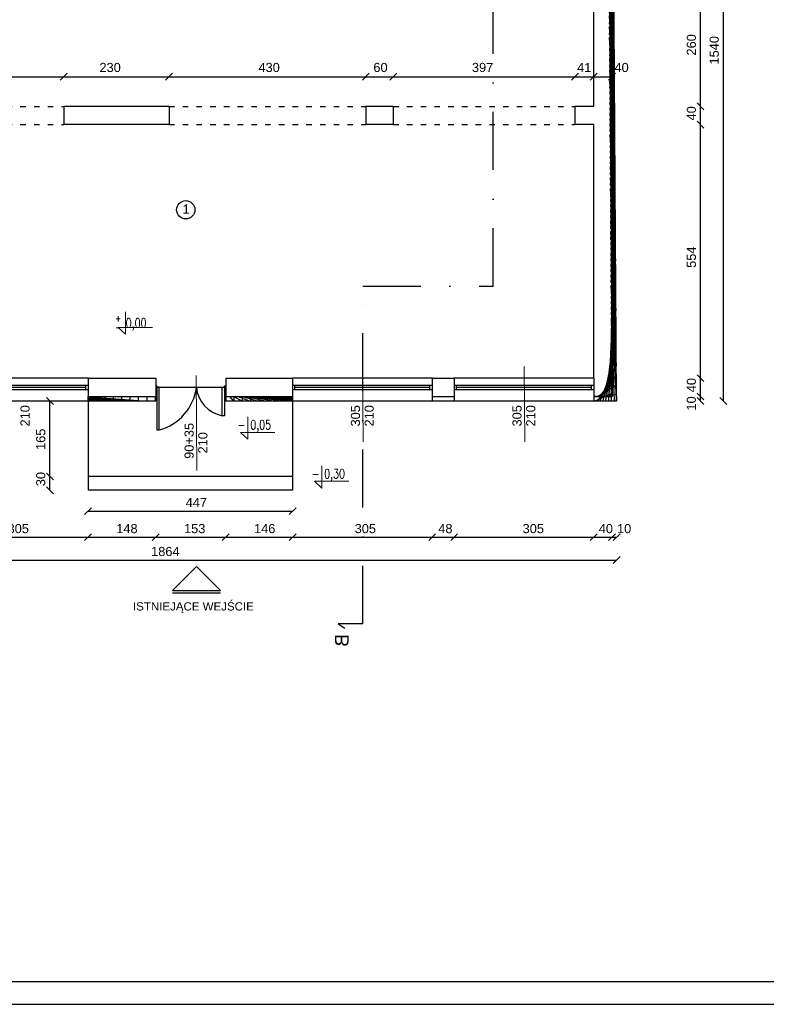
# Model space of a CAD drawing. Header units: millimetres. Extents: x 6814 to 76439, y 4251 to 11598.
# Tile 11 of 30: x 32607 to 34238, y 4342 to 6493. Entities that reach past the tile are written whole.
import ezdxf

# ---------------------------------------------------------------- set-up
doc = ezdxf.new("R2010")
doc.units = ezdxf.units.MM
doc.linetypes.add('ACAD_ISO03W100', pattern=[30, 12, -18])
doc.linetypes.add('DASHDOTX2', pattern=[50.8, 25.4, -12.7, 0, -12.7])
doc.layers.add('&_opisy_100', color=51, linetype='Continuous', lineweight=20)
doc.layers.add('inne', color=7, linetype='Continuous')
doc.layers.add('R-TAB', color=1, linetype='Continuous')
doc.styles.add('Romans', font='romans.shx', dxfattribs={"width": 0.75})
doc.styles.get("Standard").update_dxf_attribs({"font": 'arial.ttf'})
doc.dimstyles.new('ISO-25', dxfattribs={"dimtxt": 2.5, "dimasz": 2.5, "dimexe": 1.25, "dimexo": 0.625, "dimtad": 1, "dimtxsty": 'Standard', "dimcen": 2.5, "dimadec": 0, "dimazin": 0, "dimtfac": 1, "dimtmove": 0, "dimatfit": 3, "dimfxl": 1, "dimarcsym": 0})
pattern_1 = [(45, (-1177824529.633136, -935732770.1530455), (-11.22532015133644, 11.22532015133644), []), (135, (-1177824529.633136, -935732770.1530455), (-11.22532015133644, -11.22532015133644), [])]

# ---------------------------------------------------------------- blocks, each defined once
blk = doc.blocks.new('_Oblique')
at = {"color": 0, "linetype": 'ByBlock', "lineweight": -2}
blk.add_line((-0.5, -0.5), (0.5, 0.5), dxfattribs=at)
blk = doc.blocks.new('*D198')
at = {"color": 0, "lineweight": -2, "transparency": 16777216}
blk.add_line((32450.97398410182, 5362.553163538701), (32755.97398410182, 5362.553163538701), dxfattribs=at)
at = {"layer": 'Defpoints', "color": 0, "transparency": 16777216}
for p in [(32450.97398410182, 5670.132677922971), (32755.97398410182, 5670.132677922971), (32755.97398410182, 5362.553163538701)]:
    blk.add_point(p, dxfattribs=at)
at = {"color": 0, "lineweight": -2, "transparency": 16777216, "xscale": 15, "yscale": 15, "zscale": 15, "rotation": 180}
blk.add_blockref('_Oblique', (32450.97398410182, 5362.553163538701), dxfattribs=at)
at = {"color": 0, "lineweight": -2, "transparency": 16777216, "xscale": 15, "yscale": 15, "zscale": 15}
blk.add_blockref('_Oblique', (32755.97398410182, 5362.553163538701), dxfattribs=at)
at = {"color": 0, "transparency": 16777216, "insert": (32603.5174954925, 5381.226956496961), "char_height": 20, "attachment_point": 5}
blk.add_mtext('305', dxfattribs=at)
blk = doc.blocks.new('*D199')
at = {"color": 0, "lineweight": -2, "transparency": 16777216}
blk.add_line((32755.97398410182, 5362.553163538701), (32903.97398410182, 5362.553163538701), dxfattribs=at)
at = {"layer": 'Defpoints', "color": 0, "transparency": 16777216}
for p in [(32755.97398410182, 5670.132677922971), (32903.97398410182, 5670.132677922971), (32903.97398410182, 5362.553163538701)]:
    blk.add_point(p, dxfattribs=at)
at = {"color": 0, "lineweight": -2, "transparency": 16777216, "xscale": 15, "yscale": 15, "zscale": 15, "rotation": 180}
blk.add_blockref('_Oblique', (32755.97398410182, 5362.553163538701), dxfattribs=at)
at = {"color": 0, "lineweight": -2, "transparency": 16777216, "xscale": 15, "yscale": 15, "zscale": 15}
blk.add_blockref('_Oblique', (32903.97398410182, 5362.553163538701), dxfattribs=at)
at = {"color": 0, "transparency": 16777216, "insert": (32841.06281695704, 5381.226956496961), "char_height": 20, "attachment_point": 5}
blk.add_mtext('148', dxfattribs=at)
blk = doc.blocks.new('*D200')
at = {"color": 0, "lineweight": -2, "transparency": 16777216}
blk.add_line((32903.97398410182, 5362.553163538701), (33056.97398410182, 5362.553163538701), dxfattribs=at)
at = {"layer": 'Defpoints', "color": 0, "transparency": 16777216}
for p in [(32903.97398410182, 5670.132677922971), (33056.97398410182, 5670.132677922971), (33056.97398410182, 5362.553163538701)]:
    blk.add_point(p, dxfattribs=at)
at = {"color": 0, "lineweight": -2, "transparency": 16777216, "xscale": 15, "yscale": 15, "zscale": 15, "rotation": 180}
blk.add_blockref('_Oblique', (32903.97398410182, 5362.553163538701), dxfattribs=at)
at = {"color": 0, "lineweight": -2, "transparency": 16777216, "xscale": 15, "yscale": 15, "zscale": 15}
blk.add_blockref('_Oblique', (33056.97398410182, 5362.553163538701), dxfattribs=at)
at = {"color": 0, "transparency": 16777216, "insert": (32989.06281695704, 5381.226956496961), "char_height": 20, "attachment_point": 5}
blk.add_mtext('153', dxfattribs=at)
blk = doc.blocks.new('*D201')
at = {"color": 0, "lineweight": -2, "transparency": 16777216}
blk.add_line((33056.97398410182, 5362.553163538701), (33202.97398410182, 5362.553163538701), dxfattribs=at)
at = {"layer": 'Defpoints', "color": 0, "transparency": 16777216}
for p in [(33056.97398410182, 5670.132677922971), (33202.97398410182, 5670.132677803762), (33202.97398410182, 5362.553163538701)]:
    blk.add_point(p, dxfattribs=at)
at = {"color": 0, "lineweight": -2, "transparency": 16777216, "xscale": 15, "yscale": 15, "zscale": 15, "rotation": 180}
blk.add_blockref('_Oblique', (33056.97398410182, 5362.553163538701), dxfattribs=at)
at = {"color": 0, "lineweight": -2, "transparency": 16777216, "xscale": 15, "yscale": 15, "zscale": 15}
blk.add_blockref('_Oblique', (33202.97398410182, 5362.553163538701), dxfattribs=at)
at = {"color": 0, "transparency": 16777216, "insert": (33142.06281695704, 5381.226956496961), "char_height": 20, "attachment_point": 5}
blk.add_mtext('146', dxfattribs=at)
blk = doc.blocks.new('*D202')
at = {"color": 0, "lineweight": -2, "transparency": 16777216}
blk.add_line((33202.97398410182, 5362.553163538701), (33507.97398410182, 5362.553163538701), dxfattribs=at)
at = {"layer": 'Defpoints', "color": 0, "transparency": 16777216}
for p in [(33202.97398410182, 5670.132677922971), (33507.97398410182, 5670.132677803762), (33507.97398410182, 5362.553163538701)]:
    blk.add_point(p, dxfattribs=at)
at = {"color": 0, "lineweight": -2, "transparency": 16777216, "xscale": 15, "yscale": 15, "zscale": 15, "rotation": 180}
blk.add_blockref('_Oblique', (33202.97398410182, 5362.553163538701), dxfattribs=at)
at = {"color": 0, "lineweight": -2, "transparency": 16777216, "xscale": 15, "yscale": 15, "zscale": 15}
blk.add_blockref('_Oblique', (33507.97398410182, 5362.553163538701), dxfattribs=at)
at = {"color": 0, "transparency": 16777216, "insert": (33361.96754203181, 5381.226956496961), "char_height": 20, "attachment_point": 5}
blk.add_mtext('305', dxfattribs=at)
blk = doc.blocks.new('*D203')
at = {"color": 0, "lineweight": -2, "transparency": 16777216}
blk.add_line((33507.97398410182, 5362.553163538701), (33555.97398410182, 5362.553163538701), dxfattribs=at)
at = {"layer": 'Defpoints', "color": 0, "transparency": 16777216}
for p in [(33507.97398410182, 5670.132677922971), (33555.97398410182, 5670.132677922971), (33555.97398410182, 5362.553163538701)]:
    blk.add_point(p, dxfattribs=at)
at = {"color": 0, "lineweight": -2, "transparency": 16777216, "xscale": 15, "yscale": 15, "zscale": 15, "rotation": 180}
blk.add_blockref('_Oblique', (33507.97398410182, 5362.553163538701), dxfattribs=at)
at = {"color": 0, "lineweight": -2, "transparency": 16777216, "xscale": 15, "yscale": 15, "zscale": 15}
blk.add_blockref('_Oblique', (33555.97398410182, 5362.553163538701), dxfattribs=at)
at = {"color": 0, "transparency": 16777216, "insert": (33536.87040982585, 5381.226956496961), "char_height": 20, "attachment_point": 5}
blk.add_mtext('48', dxfattribs=at)
blk = doc.blocks.new('*D204')
at = {"color": 0, "lineweight": -2, "transparency": 16777216}
blk.add_line((33555.97398410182, 5362.553163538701), (33860.97398410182, 5362.553163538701), dxfattribs=at)
at = {"layer": 'Defpoints', "color": 0, "transparency": 16777216}
for p in [(33555.97398410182, 5670.132677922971), (33860.97398410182, 5670.132677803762), (33860.97398410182, 5362.553163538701)]:
    blk.add_point(p, dxfattribs=at)
at = {"color": 0, "lineweight": -2, "transparency": 16777216, "xscale": 15, "yscale": 15, "zscale": 15, "rotation": 180}
blk.add_blockref('_Oblique', (33555.97398410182, 5362.553163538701), dxfattribs=at)
at = {"color": 0, "lineweight": -2, "transparency": 16777216, "xscale": 15, "yscale": 15, "zscale": 15}
blk.add_blockref('_Oblique', (33860.97398410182, 5362.553163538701), dxfattribs=at)
at = {"color": 0, "transparency": 16777216, "insert": (33728.92142901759, 5381.226956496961), "char_height": 20, "attachment_point": 5}
blk.add_mtext('305', dxfattribs=at)
blk = doc.blocks.new('*D205')
at = {"color": 0, "lineweight": -2, "transparency": 16777216}
blk.add_line((33860.97398410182, 5362.553163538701), (33900.97398410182, 5362.553163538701), dxfattribs=at)
at = {"layer": 'Defpoints', "color": 0, "transparency": 16777216}
for p in [(33860.97398410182, 5670.132677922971), (33900.97398410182, 5670.132677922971), (33900.97398410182, 5362.553163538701)]:
    blk.add_point(p, dxfattribs=at)
at = {"color": 0, "lineweight": -2, "transparency": 16777216, "xscale": 15, "yscale": 15, "zscale": 15, "rotation": 180}
blk.add_blockref('_Oblique', (33860.97398410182, 5362.553163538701), dxfattribs=at)
at = {"color": 0, "lineweight": -2, "transparency": 16777216, "xscale": 15, "yscale": 15, "zscale": 15}
blk.add_blockref('_Oblique', (33900.97398410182, 5362.553163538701), dxfattribs=at)
at = {"color": 0, "transparency": 16777216, "insert": (33887.47635112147, 5381.226956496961), "char_height": 20, "attachment_point": 5}
blk.add_mtext('40', dxfattribs=at)
blk = doc.blocks.new('*D206')
at = {"color": 0, "lineweight": -2, "transparency": 16777216}
blk.add_line((32046.97398410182, 5312.553163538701), (33910.97188220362, 5312.553163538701), dxfattribs=at)
at = {"layer": 'Defpoints', "color": 0, "transparency": 16777216}
for p in [(32046.97398410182, 5670.132677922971), (33910.97188220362, 5660.456862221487), (33910.97188220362, 5312.553163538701)]:
    blk.add_point(p, dxfattribs=at)
at = {"color": 0, "lineweight": -2, "transparency": 16777216, "xscale": 15, "yscale": 15, "zscale": 15, "rotation": 180}
blk.add_blockref('_Oblique', (32046.97398410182, 5312.553163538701), dxfattribs=at)
at = {"color": 0, "lineweight": -2, "transparency": 16777216, "xscale": 15, "yscale": 15, "zscale": 15}
blk.add_blockref('_Oblique', (33910.97188220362, 5312.553163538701), dxfattribs=at)
at = {"color": 0, "transparency": 16777216, "insert": (32924.97911558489, 5331.226956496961), "char_height": 20, "attachment_point": 5}
blk.add_mtext('1864', dxfattribs=at)
blk = doc.blocks.new('*D238')
at = {"color": 0, "lineweight": -2, "transparency": 16777216}
blk.add_line((34094.38548336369, 6304.132677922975), (34094.38548336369, 6564.132681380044), dxfattribs=at)
at = {"layer": 'Defpoints', "color": 0, "transparency": 16777216}
for p in [(33860.97398410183, 6564.132681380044), (34094.38548336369, 6564.132681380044), (33860.97398410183, 6304.132677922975)]:
    blk.add_point(p, dxfattribs=at)
at = {"color": 0, "lineweight": -2, "transparency": 16777216, "xscale": 15, "yscale": 15, "zscale": 15}
for p, rotation in [((34094.38548336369, 6564.132681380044), 90), ((34094.38548336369, 6304.132677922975), 270)]:
    blk.add_blockref('_Oblique', p, dxfattribs=dict(at, rotation=rotation))
at = {"color": 0, "transparency": 16777216, "insert": (34074.39547596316, 6438.550391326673), "char_height": 20, "attachment_point": 5, "rotation": 90}
blk.add_mtext('260', dxfattribs=at)
blk = doc.blocks.new('*D239')
at = {"color": 0, "lineweight": -2, "transparency": 16777216}
blk.add_line((34094.38548479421, 6264.132677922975), (34094.38548479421, 6304.132678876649), dxfattribs=at)
at = {"layer": 'Defpoints', "color": 0, "transparency": 16777216}
for p in [(33860.97398314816, 6304.132678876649), (34094.38548479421, 6304.132678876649), (33860.97398410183, 6264.132677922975)]:
    blk.add_point(p, dxfattribs=at)
at = {"color": 0, "lineweight": -2, "transparency": 16777216, "xscale": 15, "yscale": 15, "zscale": 15}
for p, rotation in [((34094.38548479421, 6304.132678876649), 90), ((34094.38548479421, 6264.132677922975), 270)]:
    blk.add_blockref('_Oblique', p, dxfattribs=dict(at, rotation=rotation))
at = {"color": 0, "transparency": 16777216, "insert": (34074.39547500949, 6288.879342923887), "char_height": 20, "attachment_point": 5, "rotation": 90}
blk.add_mtext('40', dxfattribs=at)
blk = doc.blocks.new('*D240')
at = {"color": 0, "lineweight": -2, "transparency": 16777216}
blk.add_line((34094.38548670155, 5710.132677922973), (34094.38548670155, 6264.132680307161), dxfattribs=at)
at = {"layer": 'Defpoints', "color": 0, "transparency": 16777216}
for p in [(33860.97398314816, 6264.132680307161), (34094.38548670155, 6264.132680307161), (33860.97398410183, 5710.132677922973)]:
    blk.add_point(p, dxfattribs=at)
at = {"color": 0, "lineweight": -2, "transparency": 16777216, "xscale": 15, "yscale": 15, "zscale": 15}
for p, rotation in [((34094.38548670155, 6264.132680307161), 90), ((34094.38548670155, 5710.132677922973), 270)]:
    blk.add_blockref('_Oblique', p, dxfattribs=dict(at, rotation=rotation))
at = {"color": 0, "transparency": 16777216, "insert": (34074.39547500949, 5974.495597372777), "char_height": 20, "attachment_point": 5, "rotation": 90}
blk.add_mtext('554', dxfattribs=at)
blk = doc.blocks.new('*D241')
at = {"color": 0, "lineweight": -2, "transparency": 16777216}
blk.add_line((34094.38548765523, 5670.132679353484), (34094.38548765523, 5710.132680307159), dxfattribs=at)
at = {"layer": 'Defpoints', "color": 0, "transparency": 16777216}
for p in [(33860.97398505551, 5710.132680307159), (34094.38548765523, 5710.132680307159), (33860.97398600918, 5670.132679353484)]:
    blk.add_point(p, dxfattribs=at)
at = {"color": 0, "lineweight": -2, "transparency": 16777216, "xscale": 15, "yscale": 15, "zscale": 15}
for p, rotation in [((34094.38548765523, 5710.132680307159), 90), ((34094.38548765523, 5670.132679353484), 270)]:
    blk.add_blockref('_Oblique', p, dxfattribs=dict(at, rotation=rotation))
at = {"color": 0, "transparency": 16777216, "insert": (34074.39547691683, 5694.879344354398), "char_height": 20, "attachment_point": 5, "rotation": 90}
blk.add_mtext('40', dxfattribs=at)
blk = doc.blocks.new('*D242')
at = {"color": 0, "lineweight": -2, "transparency": 16777216}
blk.add_line((34144.38547859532, 5660.132677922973), (34144.38547859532, 7200.132677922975), dxfattribs=at)
at = {"layer": 'Defpoints', "color": 0, "transparency": 16777216}
for p in [(33890.98869047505, 7200.132677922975), (34144.38547859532, 7200.132677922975), (33900.97398410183, 5660.132677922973)]:
    blk.add_point(p, dxfattribs=at)
at = {"color": 0, "lineweight": -2, "transparency": 16777216, "xscale": 15, "yscale": 15, "zscale": 15}
for p, rotation in [((34144.38547859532, 7200.132677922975), 90), ((34144.38547859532, 5660.132677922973), 270)]:
    blk.add_blockref('_Oblique', p, dxfattribs=dict(at, rotation=rotation))
at = {"color": 0, "transparency": 16777216, "insert": (34124.3954726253, 6426.636289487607), "char_height": 20, "attachment_point": 5, "rotation": 90}
blk.add_mtext('1540', dxfattribs=at)
blk = doc.blocks.new('*D268')
at = {"color": 0, "lineweight": -2, "transparency": 16777216}
blk.add_line((32127.97398434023, 6368.960345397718), (32702.97398434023, 6368.960345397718), dxfattribs=at)
at = {"layer": 'Defpoints', "color": 0, "transparency": 16777216}
for p in [(32702.97398434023, 6368.960345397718), (32127.97398434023, 6304.13267804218), (32702.97398434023, 6304.132677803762)]:
    blk.add_point(p, dxfattribs=at)
at = {"color": 0, "lineweight": -2, "transparency": 16777216, "xscale": 15, "yscale": 15, "zscale": 15, "rotation": 180}
blk.add_blockref('_Oblique', (32127.97398434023, 6368.960345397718), dxfattribs=at)
at = {"color": 0, "lineweight": -2, "transparency": 16777216, "xscale": 15, "yscale": 15, "zscale": 15}
blk.add_blockref('_Oblique', (32702.97398434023, 6368.960345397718), dxfattribs=at)
at = {"color": 0, "transparency": 16777216, "insert": (32387.40496597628, 6388.950344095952), "char_height": 20, "attachment_point": 5}
blk.add_mtext('575', dxfattribs=at)
blk = doc.blocks.new('*D269')
at = {"color": 0, "lineweight": -2, "transparency": 16777216}
blk.add_line((32702.97398434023, 6368.960345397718), (32932.97398434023, 6368.960345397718), dxfattribs=at)
at = {"layer": 'Defpoints', "color": 0, "transparency": 16777216}
for p in [(32932.97398434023, 6368.960345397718), (32702.97398434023, 6304.13267804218), (32932.97398434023, 6304.132677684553)]:
    blk.add_point(p, dxfattribs=at)
at = {"color": 0, "lineweight": -2, "transparency": 16777216, "xscale": 15, "yscale": 15, "zscale": 15, "rotation": 180}
blk.add_blockref('_Oblique', (32702.97398434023, 6368.960345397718), dxfattribs=at)
at = {"color": 0, "lineweight": -2, "transparency": 16777216, "xscale": 15, "yscale": 15, "zscale": 15}
blk.add_blockref('_Oblique', (32932.97398434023, 6368.960345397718), dxfattribs=at)
at = {"color": 0, "transparency": 16777216, "insert": (32804.32754431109, 6388.950344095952), "char_height": 20, "attachment_point": 5}
blk.add_mtext('230', dxfattribs=at)
blk = doc.blocks.new('*D270')
at = {"color": 0, "lineweight": -2, "transparency": 16777216}
blk.add_line((32932.97398434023, 6368.960345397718), (33362.97398434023, 6368.960345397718), dxfattribs=at)
at = {"layer": 'Defpoints', "color": 0, "transparency": 16777216}
for p in [(33362.97398434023, 6368.960345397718), (32932.97398434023, 6304.13267804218), (33362.97398434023, 6304.132677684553)]:
    blk.add_point(p, dxfattribs=at)
at = {"color": 0, "lineweight": -2, "transparency": 16777216, "xscale": 15, "yscale": 15, "zscale": 15, "rotation": 180}
blk.add_blockref('_Oblique', (32932.97398434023, 6368.960345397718), dxfattribs=at)
at = {"color": 0, "lineweight": -2, "transparency": 16777216, "xscale": 15, "yscale": 15, "zscale": 15}
blk.add_blockref('_Oblique', (33362.97398434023, 6368.960345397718), dxfattribs=at)
at = {"color": 0, "transparency": 16777216, "insert": (33151.76445589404, 6388.950344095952), "char_height": 20, "attachment_point": 5}
blk.add_mtext('430', dxfattribs=at)
blk = doc.blocks.new('*D271')
at = {"color": 0, "lineweight": -2, "transparency": 16777216}
blk.add_line((33362.97398434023, 6368.960345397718), (33422.97398434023, 6368.960345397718), dxfattribs=at)
at = {"layer": 'Defpoints', "color": 0, "transparency": 16777216}
for p in [(33422.97398434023, 6368.960345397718), (33362.97398434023, 6304.13267804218), (33422.97398434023, 6304.132677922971)]:
    blk.add_point(p, dxfattribs=at)
at = {"color": 0, "lineweight": -2, "transparency": 16777216, "xscale": 15, "yscale": 15, "zscale": 15, "rotation": 180}
blk.add_blockref('_Oblique', (33362.97398434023, 6368.960345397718), dxfattribs=at)
at = {"color": 0, "lineweight": -2, "transparency": 16777216, "xscale": 15, "yscale": 15, "zscale": 15}
blk.add_blockref('_Oblique', (33422.97398434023, 6368.960345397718), dxfattribs=at)
at = {"color": 0, "transparency": 16777216, "insert": (33395.05251846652, 6388.950344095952), "char_height": 20, "attachment_point": 5}
blk.add_mtext('60', dxfattribs=at)
blk = doc.blocks.new('*D272')
at = {"color": 0, "lineweight": -2, "transparency": 16777216}
blk.add_line((33422.97398434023, 6368.960345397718), (33819.97398434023, 6368.960345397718), dxfattribs=at)
at = {"layer": 'Defpoints', "color": 0, "transparency": 16777216}
for p in [(33819.97398434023, 6368.960345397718), (33422.97398434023, 6304.13267804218), (33819.97398434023, 6304.132677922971)]:
    blk.add_point(p, dxfattribs=at)
at = {"color": 0, "lineweight": -2, "transparency": 16777216, "xscale": 15, "yscale": 15, "zscale": 15, "rotation": 180}
blk.add_blockref('_Oblique', (33422.97398434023, 6368.960345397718), dxfattribs=at)
at = {"color": 0, "lineweight": -2, "transparency": 16777216, "xscale": 15, "yscale": 15, "zscale": 15}
blk.add_blockref('_Oblique', (33819.97398434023, 6368.960345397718), dxfattribs=at)
at = {"color": 0, "transparency": 16777216, "insert": (33618.15982351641, 6388.950344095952), "char_height": 20, "attachment_point": 5}
blk.add_mtext('397', dxfattribs=at)
blk = doc.blocks.new('*D273')
at = {"color": 0, "lineweight": -2, "transparency": 16777216}
blk.add_line((33819.97398434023, 6368.960345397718), (33860.97398314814, 6368.960345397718), dxfattribs=at)
at = {"layer": 'Defpoints', "color": 0, "transparency": 16777216}
for p in [(33860.97398314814, 6368.960345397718), (33819.97398434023, 6304.13267804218), (33860.97398314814, 6304.132678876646)]:
    blk.add_point(p, dxfattribs=at)
at = {"color": 0, "lineweight": -2, "transparency": 16777216, "xscale": 15, "yscale": 15, "zscale": 15, "rotation": 180}
blk.add_blockref('_Oblique', (33819.97398434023, 6368.960345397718), dxfattribs=at)
at = {"color": 0, "lineweight": -2, "transparency": 16777216, "xscale": 15, "yscale": 15, "zscale": 15}
blk.add_blockref('_Oblique', (33860.97398314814, 6368.960345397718), dxfattribs=at)
at = {"color": 0, "transparency": 16777216, "insert": (33840.13940582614, 6388.950344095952), "char_height": 20, "attachment_point": 5}
blk.add_mtext('41', dxfattribs=at)
blk = doc.blocks.new('*D274')
at = {"color": 0, "lineweight": -2, "transparency": 16777216}
blk.add_line((33860.97398314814, 6368.960345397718), (33900.97398410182, 6368.960345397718), dxfattribs=at)
at = {"layer": 'Defpoints', "color": 0, "transparency": 16777216}
for p in [(33900.97398410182, 6368.960345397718), (33860.97398314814, 6304.13267804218), (33900.97398410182, 6304.132678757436)]:
    blk.add_point(p, dxfattribs=at)
at = {"color": 0, "lineweight": -2, "transparency": 16777216, "xscale": 15, "yscale": 15, "zscale": 15, "rotation": 180}
blk.add_blockref('_Oblique', (33860.97398314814, 6368.960345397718), dxfattribs=at)
at = {"color": 0, "lineweight": -2, "transparency": 16777216, "xscale": 15, "yscale": 15, "zscale": 15}
blk.add_blockref('_Oblique', (33900.97398410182, 6368.960345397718), dxfattribs=at)
at = {"color": 0, "transparency": 16777216, "insert": (33921.88535890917, 6388.950344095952), "char_height": 20, "attachment_point": 5}
blk.add_mtext('40', dxfattribs=at)
blk = doc.blocks.new('*D314')
at = {"color": 0, "lineweight": -2, "transparency": 16777216}
blk.add_line((32672.78942118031, 5495.132677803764), (32672.78942118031, 5660.132677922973), dxfattribs=at)
at = {"layer": 'Defpoints', "color": 0, "transparency": 16777216}
for p in [(32672.78942118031, 5660.132677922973), (32755.97398410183, 5660.132677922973), (32755.97398410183, 5495.132677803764)]:
    blk.add_point(p, dxfattribs=at)
at = {"color": 0, "lineweight": -2, "transparency": 16777216, "xscale": 15, "yscale": 15, "zscale": 15}
for p, rotation in [((32672.78942118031, 5660.132677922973), 90), ((32672.78942118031, 5495.132677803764), 270)]:
    blk.add_blockref('_Oblique', p, dxfattribs=dict(at, rotation=rotation))
at = {"color": 0, "transparency": 16777216, "insert": (32652.79940853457, 5576.522164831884), "char_height": 20, "attachment_point": 5, "rotation": 90}
blk.add_mtext('165', dxfattribs=at)
blk = doc.blocks.new('*D315')
at = {"color": 0, "lineweight": -2, "transparency": 16777216}
blk.add_line((32672.78942308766, 5465.132677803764), (32672.78942308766, 5495.132677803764), dxfattribs=at)
at = {"layer": 'Defpoints', "color": 0, "transparency": 16777216}
for p in [(32672.78942308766, 5495.132677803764), (32755.97398410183, 5495.132677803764), (32755.97398410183, 5465.132677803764)]:
    blk.add_point(p, dxfattribs=at)
at = {"color": 0, "lineweight": -2, "transparency": 16777216, "xscale": 15, "yscale": 15, "zscale": 15}
for p, rotation in [((32672.78942308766, 5495.132677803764), 90), ((32672.78942308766, 5465.132677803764), 270)]:
    blk.add_blockref('_Oblique', p, dxfattribs=dict(at, rotation=rotation))
at = {"color": 0, "transparency": 16777216, "insert": (32652.79940853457, 5489.584564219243), "char_height": 20, "attachment_point": 5, "rotation": 90}
blk.add_mtext('30', dxfattribs=at)
blk = doc.blocks.new('*D316')
at = {"color": 0, "lineweight": -2, "transparency": 16777216}
blk.add_line((33900.97398410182, 5362.553163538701), (33910.97398410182, 5362.553163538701), dxfattribs=at)
at = {"layer": 'Defpoints', "color": 0, "transparency": 16777216}
for p in [(33900.97398410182, 5670.132677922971), (33910.97398410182, 5660.132677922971), (33910.97398410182, 5362.553163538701)]:
    blk.add_point(p, dxfattribs=at)
at = {"color": 0, "lineweight": -2, "transparency": 16777216, "xscale": 15, "yscale": 15, "zscale": 15, "rotation": 180}
blk.add_blockref('_Oblique', (33900.97398410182, 5362.553163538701), dxfattribs=at)
at = {"color": 0, "lineweight": -2, "transparency": 16777216, "xscale": 15, "yscale": 15, "zscale": 15}
blk.add_blockref('_Oblique', (33910.97398410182, 5362.553163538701), dxfattribs=at)
at = {"color": 0, "transparency": 16777216, "insert": (33927.47635112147, 5381.226956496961), "char_height": 20, "attachment_point": 5}
blk.add_mtext('10', dxfattribs=at)
blk = doc.blocks.new('*D317')
at = {"color": 0, "lineweight": -2, "transparency": 16777216}
blk.add_line((34094.38548908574, 5660.132677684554), (34094.38548908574, 5670.132682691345), dxfattribs=at)
at = {"layer": 'Defpoints', "color": 0, "transparency": 16777216}
for p in [(33860.97398505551, 5670.132682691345), (33860.97398600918, 5660.132677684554), (34094.38548908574, 5670.132682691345)]:
    blk.add_point(p, dxfattribs=at)
at = {"color": 0, "lineweight": -2, "transparency": 16777216, "xscale": 15, "yscale": 15, "zscale": 15}
for p, rotation in [((34094.38548908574, 5670.132682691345), 90), ((34094.38548908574, 5660.132677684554), 270)]:
    blk.add_blockref('_Oblique', p, dxfattribs=dict(at, rotation=rotation))
at = {"color": 0, "transparency": 16777216, "insert": (34074.39547691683, 5654.879346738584), "char_height": 20, "attachment_point": 5, "rotation": 90}
blk.add_mtext('10', dxfattribs=at)
blk = doc.blocks.new('*D325')
at = {"color": 0, "lineweight": -2, "transparency": 16777216}
blk.add_line((32755.97398410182, 5419.520854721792), (33202.97398410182, 5419.520854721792), dxfattribs=at)
at = {"layer": 'Defpoints', "color": 0, "transparency": 16777216}
for p in [(32755.97398410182, 5567.632677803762), (33202.97398410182, 5567.632677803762), (33202.97398410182, 5419.520854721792)]:
    blk.add_point(p, dxfattribs=at)
at = {"color": 0, "lineweight": -2, "transparency": 16777216, "xscale": 15, "yscale": 15, "zscale": 15, "rotation": 180}
blk.add_blockref('_Oblique', (32755.97398410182, 5419.520854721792), dxfattribs=at)
at = {"color": 0, "lineweight": -2, "transparency": 16777216, "xscale": 15, "yscale": 15, "zscale": 15}
blk.add_blockref('_Oblique', (33202.97398410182, 5419.520854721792), dxfattribs=at)
at = {"color": 0, "transparency": 16777216, "insert": (32992.70071134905, 5438.194647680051), "char_height": 20, "attachment_point": 5}
blk.add_mtext('447', dxfattribs=at)

msp = doc.modelspace()

# ---------------------------------------------------------------- hatches: boundary and pattern name
h = msp.add_hatch()
h.set_pattern_fill('ANSI37', color=256, scale=5)
h.set_pattern_definition(pattern_1)
h.paths.add_polyline_path([(33900.98869047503, 7200.132677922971), (33323.97398410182, 7200.132677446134), (33323.97398410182, 7190.132677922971), (33890.97398410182, 7190.132677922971), (33900.97398410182, 5670.132677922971), (33860.97398410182, 5670.132677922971), (33860.97398410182, 5660.132677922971), (33910.97188220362, 5660.456862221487)])
h = msp.add_hatch()
h.set_pattern_fill('ANSI37', color=256, scale=5)
h.set_pattern_definition(pattern_1)
h.paths.add_polyline_path([(33202.97398410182, 5670.132677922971), (33056.97398410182, 5670.132677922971), (33056.97398410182, 5660.13267816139), (33202.97398410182, 5660.13267804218)])
h.paths.add_polyline_path([(32903.97398410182, 5670.132677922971), (32755.97398410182, 5670.132677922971), (32755.97398410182, 5660.13267804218), (32903.97398410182, 5660.13267804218)])
h = msp.add_hatch()
h.set_pattern_fill('ANSI37', color=256, scale=5)
h.set_pattern_definition(pattern_1)
h.paths.add_polyline_path([(33555.97398410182, 5670.132677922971), (33507.97398410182, 5670.132677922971), (33507.97398410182, 5660.132677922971), (33555.97398410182, 5660.132677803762)])

# ---------------------------------------------------------------- linework, layer by layer
at = {"layer": '&_opisy_100', "color": 0}
for points in [[(32838.10763321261, 5855.143941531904), (32838.10763321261, 5806.147025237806), (32822.04448876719, 5821.180122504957), (32896.91539154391, 5821.180122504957)], [(33105.35493884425, 5625.6070810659), (33105.35493884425, 5576.610164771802), (33089.29179439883, 5591.643262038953), (33164.16269717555, 5591.643262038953)], [(33266.9071067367, 5518.65712905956), (33266.9071067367, 5469.660212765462), (33250.84396229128, 5484.693310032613), (33325.714865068, 5484.693310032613)]]:
    msp.add_lwpolyline(points, dxfattribs=at)
at = {"linetype": 'DASHDOTX2', "lineweight": 30, "ltscale": 5}
for p, q in [((33641.02333627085, 5910.916699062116), (33641.02333627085, 7932.809998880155)), ((33356.40629229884, 5173.096043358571), (33356.40629229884, 5910.916698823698)), ((33356.40629229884, 5910.916698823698), (33641.02333627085, 5910.916699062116))]:
    msp.add_line(p, q, dxfattribs=at)
at = {"lineweight": 30}
for p, q in [((33910.97398410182, 5660.132677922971), (33900.98869047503, 7200.132677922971)), ((33900.97398410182, 5670.132677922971), (33900.97398410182, 6602.132677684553)), ((33860.97398410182, 6304.132677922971), (33860.97398410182, 6564.13267804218)), ((32932.97398434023, 6304.132677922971), (32702.97398434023, 6304.132677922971)), ((32702.97398434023, 6304.132677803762), (32702.97398434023, 6264.132677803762)), ((32932.97398434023, 6304.132677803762), (32932.97398434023, 6264.132677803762)), ((33422.97398434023, 6304.132677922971), (33362.97398434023, 6304.132677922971)), ((33362.97398434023, 6304.132677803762), (33362.97398434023, 6264.132677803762)), ((33422.97398434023, 6304.132677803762), (33422.97398434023, 6264.132677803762)), ((33860.97398410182, 6304.132677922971), (33819.97398434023, 6304.132677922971)), ((33819.97398434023, 6304.132677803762), (33819.97398434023, 6264.132677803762)), ((32932.97398434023, 6264.132677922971), (32702.97398434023, 6264.132677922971)), ((33422.97398434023, 6264.132677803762), (33362.97398434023, 6264.132677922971)), ((33860.97398410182, 6264.132677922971), (33819.97398434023, 6264.132677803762)), ((33860.97398410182, 5710.132677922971), (33860.97398410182, 6264.13267804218)), ((32755.97398410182, 5710.132677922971), (32903.97398434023, 5710.132677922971)), ((32755.97398410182, 5710.132677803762), (32755.97398410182, 5670.132677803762)), ((32903.97398410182, 5710.132677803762), (32903.97398410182, 5670.132677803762)), ((33056.97398434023, 5710.132677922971), (33202.97398410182, 5710.132677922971)), ((33056.97398410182, 5710.132677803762), (33056.97398410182, 5670.132677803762)), ((33202.97398410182, 5710.132677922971), (33202.97398410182, 5670.132677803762)), ((33507.97398410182, 5710.132677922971), (33555.97398410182, 5710.132677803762)), ((33507.97398410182, 5710.132677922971), (33507.97398410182, 5670.132677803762)), ((33555.97398410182, 5710.132677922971), (33555.97398410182, 5670.132677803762)), ((33860.97398410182, 5710.132677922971), (33860.97398410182, 5670.132677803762)), ((32755.97398410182, 5670.132677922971), (32903.97398410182, 5670.132677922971)), ((32755.97398410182, 5670.132677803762), (32755.97398410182, 5660.132677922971)), ((32903.97398410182, 5660.13267804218), (32755.97398410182, 5660.13267804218)), ((32903.97398410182, 5670.13267804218), (32903.97398410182, 5660.13267816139)), ((33056.97398410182, 5670.132677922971), (33202.97398410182, 5670.132677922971)), ((33056.97398410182, 5670.13267804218), (33056.97398410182, 5660.13267816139)), ((33202.97398410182, 5660.13267804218), (33056.9739838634, 5660.13267816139)), ((33202.97398410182, 5670.132677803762), (33202.97398410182, 5660.132677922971)), ((33507.97398410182, 5670.132677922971), (33555.97398410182, 5670.132677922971)), ((33507.97398410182, 5670.132677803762), (33507.97398410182, 5660.132677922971)), ((33555.97398410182, 5660.132677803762), (33507.97398410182, 5660.132677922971)), ((33555.97398410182, 5670.132677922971), (33555.97398410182, 5660.13267804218)), ((33860.97398410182, 5670.132677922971), (33900.97398410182, 5670.132677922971)), ((33860.97398410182, 5670.132677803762), (33860.97398410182, 5660.132677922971)), ((33910.97398410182, 5660.132677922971), (33860.97398410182, 5660.132677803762))]:
    msp.add_line(p, q, dxfattribs=at)
at = {"linetype": 'ACAD_ISO03W100', "lineweight": 30}
for p, q in [((32127.97398457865, 6304.132677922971), (32702.97398434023, 6304.132677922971)), ((32932.97398434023, 6304.132677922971), (33362.97398434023, 6304.132677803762)), ((33422.97398434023, 6304.132677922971), (33819.97398434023, 6304.132677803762)), ((32127.97398505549, 6264.132677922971), (32702.97398481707, 6264.132677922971)), ((32932.97398434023, 6264.132677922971), (33362.97398434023, 6264.132677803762)), ((33422.97398434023, 6264.132677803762), (33819.97398434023, 6264.132677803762))]:
    msp.add_line(p, q, dxfattribs=at)
for p, q in [((33860.97398410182, 5710.132677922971), (33860.97398410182, 6264.132677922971)), ((32756.97398410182, 5710.132677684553), (32450.97398410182, 5710.132677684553)), ((33508.97398410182, 5710.132677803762), (33202.97398410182, 5710.132677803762)), ((33860.97398410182, 5710.132677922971), (33555.97398410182, 5710.132677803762)), ((32450.97398410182, 5695.132677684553), (32755.97398410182, 5695.132677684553)), ((32450.97398410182, 5685.132677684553), (32755.97398410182, 5685.132677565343)), ((32455.97398410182, 5690.132677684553), (32750.97398410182, 5690.132677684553)), ((32750.97398410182, 5685.132677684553), (32750.97398410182, 5695.132677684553)), ((32906.47398410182, 5693.132677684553), (32903.97398410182, 5693.132677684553)), ((32906.47398410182, 5687.132677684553), (32903.97398410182, 5687.132677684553)), ((32906.47398410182, 5690.132677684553), (32906.47398410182, 5693.132677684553)), ((32906.47398410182, 5690.132677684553), (32906.47398410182, 5687.132677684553)), ((32911.47398410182, 5690.132677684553), (32906.47398410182, 5690.132677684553)), ((32906.47398410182, 5690.132677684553), (33054.47398410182, 5690.132677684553)), ((32906.47398410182, 5687.132677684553), (32906.47398410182, 5597.132677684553)), ((32911.47398410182, 5597.132677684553), (32911.47398410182, 5690.132677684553)), ((33049.47398481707, 5628.123040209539), (33049.47398410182, 5690.132677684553)), ((33049.47398410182, 5690.132677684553), (33054.47398410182, 5690.132677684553)), ((33054.47398410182, 5690.132677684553), (33054.47398410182, 5693.132677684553)), ((33054.47398410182, 5693.132677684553), (33056.97398410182, 5693.132677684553)), ((33054.47398410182, 5690.132677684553), (33054.47398410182, 5687.132677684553)), ((33054.47398410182, 5687.132677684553), (33056.97398410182, 5687.132677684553)), ((33054.47398410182, 5687.132677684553), (33054.47398410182, 5628.123040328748)), ((33202.97398410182, 5695.132677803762), (33507.97398410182, 5695.132677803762)), ((33202.97398410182, 5685.132677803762), (33507.97398410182, 5685.132677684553)), ((33202.97398410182, 5685.132677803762), (33207.97398410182, 5685.132677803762)), ((33207.97398410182, 5685.132677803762), (33207.97398410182, 5695.132677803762)), ((33207.97398410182, 5690.132677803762), (33502.97398410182, 5690.132677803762)), ((33502.97398410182, 5685.132677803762), (33502.97398410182, 5695.132677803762)), ((33555.97398410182, 5695.132677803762), (33860.97398410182, 5695.132677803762)), ((33555.97398410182, 5685.132677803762), (33860.97398410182, 5685.132677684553)), ((33555.97398410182, 5685.132677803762), (33560.97398410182, 5685.132677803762)), ((33560.97398410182, 5685.132677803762), (33560.97398410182, 5695.132677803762)), ((33560.97398410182, 5690.132677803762), (33855.97398410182, 5690.132677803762)), ((33855.97398410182, 5685.132677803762), (33855.97398410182, 5695.132677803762)), ((32756.9739838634, 5660.132677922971), (32450.9739838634, 5660.132677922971)), ((32755.97398410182, 5670.132677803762), (32755.97398410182, 5465.132677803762)), ((33202.97398410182, 5670.132677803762), (33202.97398410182, 5465.132677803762)), ((33508.9739838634, 5660.132677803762), (33202.9739838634, 5660.132677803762)), ((33861.9739838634, 5660.132677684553), (33555.9739838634, 5660.132677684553)), ((33910.97398410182, 5670.132677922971), (33910.97398410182, 5660.132677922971)), ((33054.47398410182, 5628.123040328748), (33049.47398410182, 5628.123040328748)), ((32906.47398410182, 5597.132677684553), (32911.47398410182, 5597.132677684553)), ((33202.97398410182, 5495.132677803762), (32755.97398410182, 5495.132677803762)), ((33202.97398410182, 5465.132677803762), (32755.97398410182, 5465.132677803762)), ((29396.6004198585, 4391.747577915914), (35736.6004198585, 4391.747577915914)), ((29346.6004198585, 4341.747577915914), (35786.6004198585, 4341.747577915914))]:
    msp.add_line(p, q)
at = {"lineweight": 20}
for p, q in [((33355.97398410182, 5735.863551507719), (33357.37823734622, 5571.071638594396)), ((33708.97398410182, 5735.863551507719), (33710.37823734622, 5571.071638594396)), ((32992.48144898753, 5715.863551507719), (32993.88570223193, 5508.514250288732))]:
    msp.add_line(p, q, dxfattribs=at)
msp.add_lwpolyline([(33323.97398410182, 7200.132677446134), (33323.97398410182, 7190.132677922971), (33890.97398410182, 7190.132677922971), (33900.97398410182, 5670.132677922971), (33860.97398410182, 5670.132677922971), (33860.97398410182, 5660.132677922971), (33910.97188220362, 5660.456862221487), (33900.98869047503, 7200.132677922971), (33323.97398410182, 7200.132677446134), (33323.97398410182, 7190.132677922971)])
msp.add_circle((32969.6419898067, 6078.021114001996), 20)
for centre, radius, start, end in [((32883.98090134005, 5703.117234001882), 109.4924462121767, 284.5423635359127, 353.1893485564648), ((33062.35829482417, 5696.913707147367), 69.98686522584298, 185.5601094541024, 259.3915624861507)]:
    msp.add_arc(centre, radius, start, end)
at = {"layer": 'inne', "lineweight": 30}
for p, q in [((32992.92509303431, 5298.552016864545), (32940.30086646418, 5245.927790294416)), ((32992.92509303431, 5298.552016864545), (33045.54931960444, 5245.927790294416)), ((32940.30086646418, 5245.927790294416), (33045.54931960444, 5245.927790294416)), ((32940.30086646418, 5240.927790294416), (33045.54931960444, 5240.927790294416)), ((33356.40629229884, 5173.096043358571), (33302.55766115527, 5173.096043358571)), ((33302.55766115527, 5173.096043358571), (33317.46616659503, 5163.972928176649))]:
    msp.add_line(p, q, dxfattribs=at)

# ---------------------------------------------------------------- texts
at = {"layer": '&_opisy_100', "color": 0, "char_height": 20.25, "width": 420.6382812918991, "attachment_point": 1, "rotation": 359.99999780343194, "style": 'Romans'}
for s, insert in [('\\A1;{\\H0.7x;\\S+^ -;} 0,00', (32815.92091665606, 5847.838683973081)), ('\\A1;- 0,05', (33083.1682222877, 5618.301823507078)), ('\\A1;- 0,30', (33244.72039018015, 5511.351871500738))]:
    msp.add_mtext(s, dxfattribs=dict(at, insert=insert))
at = {"lineweight": 20, "char_height": 20, "attachment_point": 1}
for s, width, insert, rotation in [('\\pi-30.02996;2x17,50\\P\\pi4.03553;25', 37.211574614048, (32618.65636358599, 6728.212897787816), 90), ('210', 37.211574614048, (32608.38486633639, 5604.53607905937), 89.99999999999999), ('\\pt0;305', 37.211574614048, (33330.37540469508, 5604.536079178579), 89.99999999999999), ('210', 37.211574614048, (33360.38486633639, 5604.536079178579), 89.99999999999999), ('\\pt0;305', 37.211574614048, (33683.37540469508, 5604.536079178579), 89.99999999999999), ('210', 37.211574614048, (33713.38486633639, 5604.536079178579), 89.99999999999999), ('\\pt0,20;90+35', 98.90418893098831, (32966.88286958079, 5533.813303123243), 89.99999999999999), ('210', 37.211574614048, (32996.8923312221, 5545.576030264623), 89.99999999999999)]:
    msp.add_mtext_dynamic_manual_height_columns(s, width=width, gutter_width=12.5, heights=[0], dxfattribs=dict(at, insert=insert, rotation=rotation))
at = {"attachment_point": 1}
for s, width, insert, char_height in [('1', 68.36028754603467, (32962.42635379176, 6089.645007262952), 20), ('\\pi170.25906;ISTNIEJĄCE WEJŚCIE', 600.8919314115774, (30821.7928527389, 5425.373614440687), 18), ('\\pi170.25906;ISTNIEJĄCE WEJŚCIE', 600.8919314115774, (32684.01957998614, 5220.373614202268), 18)]:
    msp.add_mtext_dynamic_manual_height_columns(s, width=width, gutter_width=12.5, heights=[0], dxfattribs=dict(at, insert=insert, char_height=char_height))
at = {"layer": 'inne', "color": 7, "lineweight": 35, "extrusion": (0, 0, -1), "insert": (33295.61746821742, 5150.90893627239), "char_height": 30, "width": 266.8602282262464, "attachment_point": 1, "text_direction": (-7.960204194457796e-16, -1, 0)}
msp.add_mtext('B', dxfattribs=at)
at = {"layer": 'R-TAB', "color": 0, "ltscale": 24, "attachment_point": 1}
for s, insert, char_height, width in [('\\pi798.17073;ELEWACJA PÓŁNOCNA', (15544.92325592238, 5947.494516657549), 30, 2065.84350681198), ('\\pi313.20089;AUTORZY DOKUMENTACJI:', (26923.04057011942, 4716.991218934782), 27, 1121.849940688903)]:
    msp.add_mtext(s, dxfattribs=dict(at, insert=insert, char_height=char_height, width=width))

# ---------------------------------------------------------------- dimensions: what is measured, and where the dimension line sits
for base, p1, p2, picture, middle in [((34144.38547859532, 7200.132677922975), (33900.97398410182, 5660.132677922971), (33890.98869047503, 7200.132677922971), '*D242', (34124.3954726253, 6426.636289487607)), ((34094.38548336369, 6564.132681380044), (33860.97398410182, 6304.132677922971), (33860.97398410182, 6564.132681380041), '*D238', (34074.39547596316, 6438.550391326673)), ((34094.38548479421, 6304.132678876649), (33860.97398410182, 6264.132677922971), (33860.97398314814, 6304.132678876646), '*D239', (34074.39547500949, 6288.879342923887)), ((34094.38548670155, 6264.132680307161), (33860.97398410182, 5710.132677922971), (33860.97398314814, 6264.132680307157), '*D240', (34074.39547500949, 5974.495597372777)), ((34094.38548765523, 5710.132680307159), (33860.97398600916, 5670.132679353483), (33860.97398505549, 5710.132680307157), '*D241', (34074.39547691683, 5694.879344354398)), ((32672.78942118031, 5660.132677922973), (32755.97398410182, 5495.132677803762), (32755.97398410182, 5660.132677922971), '*D314', (32652.79940853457, 5576.522164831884)), ((34094.38548908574, 5670.132682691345), (33860.97398600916, 5660.132677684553), (33860.97398505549, 5670.132682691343), '*D317', (34074.39547691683, 5654.879346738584)), ((32672.78942308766, 5495.132677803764), (32755.97398410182, 5465.132677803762), (32755.97398410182, 5495.132677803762), '*D315', (32652.79940853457, 5489.584564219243))]:
    dim = msp.add_linear_dim(base=base, p1=p1, p2=p2, angle=90, dimstyle='ISO-25', override={"dimtxt": 20, "dimasz": 15, "dimblk1": 'Oblique', "dimblk2": 'Oblique', "dimsah": 1, "dimse1": 1, "dimse2": 1, "dimtmove": 2})
    dim.commit()
    dim.dimension.update_dxf_attribs({"geometry": picture, "text_midpoint": middle, "dimtype": 160})
for base, p1, p2, picture, middle in [((32702.97398434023, 6368.960345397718), (32127.97398434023, 6304.13267804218), (32702.97398434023, 6304.132677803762), '*D268', (32387.40496597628, 6388.950344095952)), ((32932.97398434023, 6368.960345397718), (32702.97398434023, 6304.13267804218), (32932.97398434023, 6304.132677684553), '*D269', (32804.32754431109, 6388.950344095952)), ((33362.97398434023, 6368.960345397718), (32932.97398434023, 6304.13267804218), (33362.97398434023, 6304.132677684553), '*D270', (33151.76445589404, 6388.950344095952)), ((33422.97398434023, 6368.960345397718), (33362.97398434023, 6304.13267804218), (33422.97398434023, 6304.132677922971), '*D271', (33395.05251846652, 6388.950344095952)), ((33819.97398434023, 6368.960345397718), (33422.97398434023, 6304.13267804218), (33819.97398434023, 6304.132677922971), '*D272', (33618.15982351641, 6388.950344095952)), ((33860.97398314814, 6368.960345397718), (33819.97398434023, 6304.13267804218), (33860.97398314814, 6304.132678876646), '*D273', (33840.13940582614, 6388.950344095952)), ((33900.97398410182, 6368.960345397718), (33860.97398314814, 6304.13267804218), (33900.97398410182, 6304.132678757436), '*D274', (33921.88535890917, 6388.950344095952)), ((33910.97188220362, 5312.553163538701), (32046.97398410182, 5670.132677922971), (33910.97188220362, 5660.456862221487), '*D206', (32924.97911558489, 5331.226956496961)), ((32755.97398410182, 5362.553163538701), (32450.97398410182, 5670.132677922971), (32755.97398410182, 5670.132677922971), '*D198', (32603.5174954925, 5381.226956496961)), ((32903.97398410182, 5362.553163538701), (32755.97398410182, 5670.132677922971), (32903.97398410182, 5670.132677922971), '*D199', (32841.06281695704, 5381.226956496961)), ((33056.97398410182, 5362.553163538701), (32903.97398410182, 5670.132677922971), (33056.97398410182, 5670.132677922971), '*D200', (32989.06281695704, 5381.226956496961)), ((33202.97398410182, 5362.553163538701), (33056.97398410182, 5670.132677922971), (33202.97398410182, 5670.132677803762), '*D201', (33142.06281695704, 5381.226956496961)), ((33507.97398410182, 5362.553163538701), (33202.97398410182, 5670.132677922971), (33507.97398410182, 5670.132677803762), '*D202', (33361.96754203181, 5381.226956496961)), ((33555.97398410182, 5362.553163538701), (33507.97398410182, 5670.132677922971), (33555.97398410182, 5670.132677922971), '*D203', (33536.87040982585, 5381.226956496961)), ((33860.97398410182, 5362.553163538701), (33555.97398410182, 5670.132677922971), (33860.97398410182, 5670.132677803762), '*D204', (33728.92142901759, 5381.226956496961)), ((33900.97398410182, 5362.553163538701), (33860.97398410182, 5670.132677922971), (33900.97398410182, 5670.132677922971), '*D205', (33887.47635112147, 5381.226956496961)), ((33910.97398410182, 5362.553163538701), (33900.97398410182, 5670.132677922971), (33910.97398410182, 5660.132677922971), '*D316', (33927.47635112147, 5381.226956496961)), ((33202.97398410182, 5419.520854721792), (32755.97398410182, 5567.632677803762), (33202.97398410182, 5567.632677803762), '*D325', (32992.70071134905, 5438.194647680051))]:
    dim = msp.add_linear_dim(base=base, p1=p1, p2=p2, dimstyle='ISO-25', override={"dimtxt": 20, "dimasz": 15, "dimblk1": 'Oblique', "dimblk2": 'Oblique', "dimsah": 1, "dimse1": 1, "dimse2": 1, "dimtmove": 2})
    dim.commit()
    dim.dimension.update_dxf_attribs({"geometry": picture, "text_midpoint": middle, "dimtype": 160})

doc.saveas('drawing.dxf')
